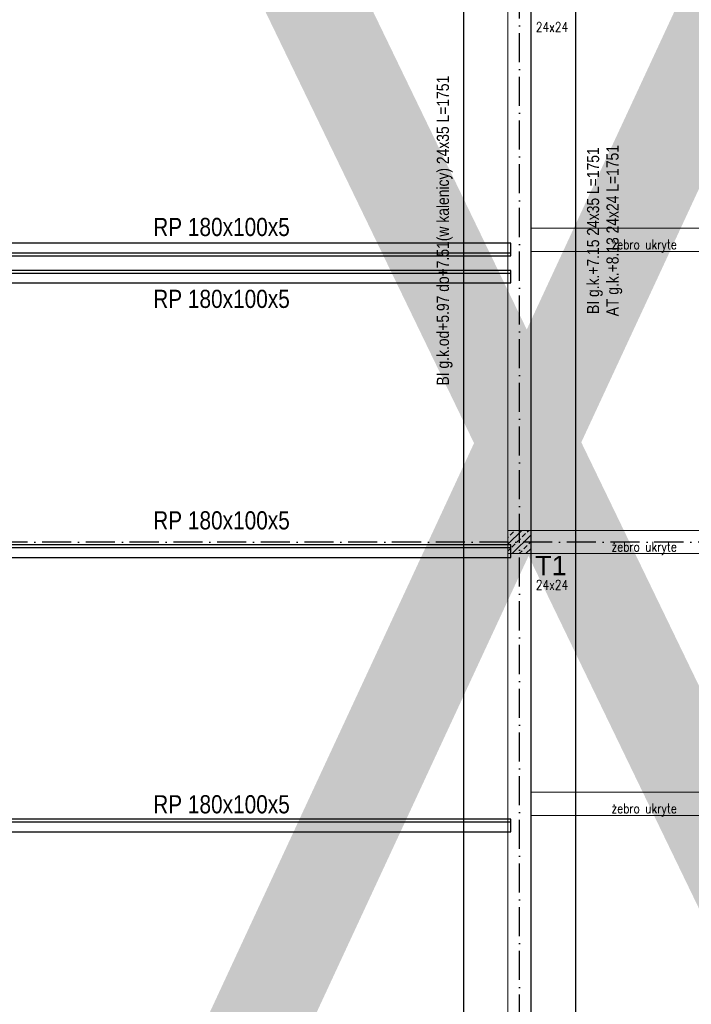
# Model space of a CAD drawing. Header units: millimetres. Extents: x -175722 to -110961, y 52375 to 104640.
# Tile 20 of 146: x -155711 to -155018, y 72102 to 73118. Entities that reach past the tile are written whole.
import ezdxf

# ---------------------------------------------------------------- set-up
doc = ezdxf.new("R2010")
doc.units = ezdxf.units.MM
doc.linetypes.add('ACAD_ISO10W100', pattern=[18, 12, -3, 0, -3])
doc.linetypes.add('Środek', pattern=[31.75, 6.35, -4.7625, 15.875, -4.7625])
doc.layers.add('A_KONSTRUKCJA', color=170, linetype='Continuous', lineweight=30)
for name, color, linetype in [('AS_Balustrady', 53, 'Continuous'), ('AS_Belki', 145, 'Continuous'), ('OSIE', 4, 'ACAD_ISO10W100')]:
    doc.layers.add(name, color=color, linetype=linetype)
doc.styles.add('Arial', font='arial.ttf', dxfattribs={"height": 90})
doc.styles.add('e-cad_1', font='simplex.shx', dxfattribs={"width": 0.8})
doc.styles.add('e-cad_3', font='simplex.shx', dxfattribs={"width": 0.8})
doc.styles.add('Technic', font='technic_.ttf')
doc.dimstyles.new('Architektoniczny200', dxfattribs={"dimscale": 5, "dimtxt": 2.5, "dimasz": 1.5, "dimexe": 1, "dimexo": 2, "dimgap": 0, "dimtad": 0, "dimdec": 1, "dimzin": 9, "dimtxsty": 'Technic', "dimblk": 'Architectural', "dimcen": 1, "dimclrt": 7, "dimaunit": 1, "dimadec": 0, "dimazin": 0, "dimtfac": 1, "dimtdec": 1, "dimtix": 1, "dimtmove": 2, "dimatfit": 3, "dimldrblk": 'DOT', "dimfxl": 0, "dimtvp": 0.769231, "dimtolj": 1, "dimarcsym": 0})

# ---------------------------------------------------------------- blocks, each defined once
blk = doc.blocks.new('d2')
at = {"layer": 'AS_Belki', "linetype": 'Continuous', "ltscale": 0.25}
for p, q in [((-172546.4, 80808.8), (-173128.4, 80808.8)), ((-172546.4, 80798.9), (-172546.4, 80808.8)), ((-173128.4, 80798.9), (-172546.4, 80798.9)), ((-173128.4, 80795.8), (-172546.4, 80795.8)), ((-172546.4, 80795.8), (-172546.4, 80798.9)), ((-172546.4, 80780.7), (-173128.4, 80780.7)), ((-172546.4, 80777.6), (-173128.4, 80777.6)), ((-172546.4, 80777.6), (-172546.4, 80780.7)), ((-172546.4, 80767.8), (-172546.4, 80777.6)), ((-173128.4, 80767.8), (-172546.4, 80767.8)), ((-172546.4, 80497.6), (-173128.4, 80497.6)), ((-172546.4, 80494.5), (-173128.4, 80494.5)), ((-172546.4, 80494.5), (-172546.4, 80497.6)), ((-172546.4, 80484.6), (-172546.4, 80494.5)), ((-173128.4, 80484.6), (-172546.4, 80484.6)), ((-172546.4, 80214.5), (-173128.4, 80214.5)), ((-172546.4, 80211.3), (-173128.4, 80211.3)), ((-172546.4, 80211.3), (-172546.4, 80214.5)), ((-172546.4, 80201.5), (-172546.4, 80211.3)), ((-173128.4, 80201.5), (-172546.4, 80201.5))]:
    blk.add_line(p, q, dxfattribs=at)
blk = doc.blocks.new('Architectural')
blk.add_line((-1, 0), (0, 0))
at = {"color": 7, "linetype": 'ByBlock', "const_width": 0.15}
blk.add_lwpolyline([(-0.5, -0.5), (0.5, 0.5)], dxfattribs=at)
blk = doc.blocks.new('*D36')
at = {"layer": 'AS_Balustrady', "color": 0, "linetype": 'Continuous', "lineweight": -2, "ltscale": 0.25, "transparency": 16777216}
for p, q in [((-155147.1, 73742.8), (-155132.1, 73742.8)), ((-155137.1, 71999.3), (-155137.1, 73735.3)), ((-155147.1, 71991.8), (-155132.1, 71991.8))]:
    blk.add_line(p, q, dxfattribs=at)
at = {"layer": 'Defpoints', "color": 0, "linetype": 'Continuous', "ltscale": 0.25, "transparency": 16777216}
for p in [(-155207.1, 73742.8), (-155137.1, 73742.8), (-155207.1, 71991.8)]:
    blk.add_point(p, dxfattribs=at)
at = {"layer": 'AS_Balustrady', "color": 0, "linetype": 'Continuous', "lineweight": -2, "ltscale": 0.25, "transparency": 16777216, "xscale": 7.5, "yscale": 7.5, "zscale": 7.5}
for p, rotation in [((-155137.1, 73742.8), 90), ((-155137.1, 71991.8), 270)]:
    blk.add_blockref('Architectural', p, dxfattribs=dict(at, rotation=rotation))
at = {"layer": 'AS_Balustrady', "color": 7, "linetype": 'Continuous', "ltscale": 0.25, "transparency": 16777216, "insert": (-155117.4, 72900.8), "char_height": 12.5, "attachment_point": 5, "rotation": 90, "style": 'Technic'}
blk.add_mtext('\\A1;BI g.k.+7.15 24x35 L=1751', dxfattribs=at)
blk = doc.blocks.new('_Dot')
at = {"color": 0, "linetype": 'ByBlock', "lineweight": -2}
blk.add_line((-0.5, 0), (-1, 0), dxfattribs=at)
at = {"color": 0, "linetype": 'ByBlock', "const_width": 0.5}
blk.add_lwpolyline([(-0.25, 0, 1), (0.25, 0, 1)], format="xyb", close=True, dxfattribs=at)
blk = doc.blocks.new('*D159')
at = {"layer": 'AS_Balustrady', "color": 0, "linetype": 'Continuous', "lineweight": -2, "ltscale": 0.25, "transparency": 16777216}
for p, q in [((-155242.6, 73742.9), (-155257.6, 73742.9)), ((-155252.6, 71999.3), (-155252.6, 73735.4)), ((-155242.6, 71991.8), (-155257.6, 71991.8))]:
    blk.add_line(p, q, dxfattribs=at)
at = {"layer": 'Defpoints', "color": 0, "linetype": 'Continuous', "ltscale": 0.25, "transparency": 16777216}
for p in [(-155252.6, 73742.9), (-155182.6, 73742.9), (-155182.6, 71991.8)]:
    blk.add_point(p, dxfattribs=at)
at = {"layer": 'AS_Balustrady', "color": 0, "linetype": 'Continuous', "lineweight": -2, "ltscale": 0.25, "transparency": 16777216, "xscale": 7.5, "yscale": 7.5, "zscale": 7.5}
for p, rotation in [((-155252.6, 73742.9), 90), ((-155252.6, 71991.8), 270)]:
    blk.add_blockref('Architectural', p, dxfattribs=dict(at, rotation=rotation))
at = {"layer": 'AS_Balustrady', "color": 7, "linetype": 'Continuous', "ltscale": 0.25, "transparency": 16777216, "insert": (-155272.3, 72900.8), "char_height": 12.5, "attachment_point": 5, "rotation": 90, "style": 'Technic'}
blk.add_mtext('\\A1;BI g.k.od+5.97 do+7.51(w kalenicy) 24x35 L=1751', dxfattribs=at)

msp = doc.modelspace()

# ---------------------------------------------------------------- hatches: boundary and pattern name
at = {"layer": 'AS_Balustrady', "linetype": 'Continuous', "ltscale": 0.25}
h = msp.add_hatch(dxfattribs=at)
h.set_pattern_fill('ANSI33', color=256, scale=40, style=0)
h.set_pattern_definition([(45, (-166539.794, 93799.666), (-7.071068, 7.071068), []), (45, (-166532.723, 93799.666), (-7.071068, 7.071068), [5, -2.5])])
h.paths.add_polyline_path([(-155207.08858, 72591.50098), (-155183.08858, 72591.50098), (-155183.08858, 72567.50098), (-155207.08858, 72567.50098)])

# ---------------------------------------------------------------- linework, layer by layer
at = {"const_width": 100}
for points in [[(-153159.65197, 77075.05579), (-153159.65197, 67795.39255), (-157259.65197, 68215.05579), (-153208.68539, 76944.37101), (-157309.65197, 77075.05579), (-156771.16506, 68165.05579)], [(-157309.65197, 77075.05579), (-153159.65197, 68487.11271)]]:
    msp.add_lwpolyline(points, dxfattribs=at)
at = {"color": 8}
msp.add_lwpolyline([(-155171.58858, 73718.83432), (-155171.58858, 73742.83432), (-157007.08858, 73742.83432), (-157007.08858, 71991.83432), (-154556.08858, 71991.83432), (-154556.08858, 72141.33432), (-154580.08858, 72141.33432), (-154580.08858, 72015.83432), (-155183.08858, 72015.83432), (-155183.08858, 73381.83432), (-155171.58858, 73381.83432), (-155171.58858, 73405.83432), (-155183.08858, 73405.83432), (-155183.08858, 73718.83432), (-155171.58858, 73718.83432)], dxfattribs=at)
at = {"layer": 'A_KONSTRUKCJA', "color": 1, "const_width": 1}
for points in [[(-154556.08858, 71991.83432), (-155207.08858, 71991.83432), (-155207.08858, 73742.83432), (-154556.08858, 73742.83432)], [(-155207.08858, 72015.83432), (-156983.08858, 72015.83432), (-156983.08858, 73718.83432), (-155207.08858, 73718.83432)]]:
    msp.add_lwpolyline(points, close=True, dxfattribs=at)
at = {"layer": 'AS_Balustrady', "linetype": 'Środek', "const_width": 1}
for points in [[(-155183.08858, 72879.33432), (-154580.08858, 72879.33432), (-154580.08858, 72903.33432), (-155183.08858, 72903.33432)], [(-155183.08858, 72567.50098), (-154580.08858, 72567.50098), (-154580.08858, 72591.50098), (-155183.08858, 72591.50098)], [(-155183.08858, 72297.33432), (-154580.08858, 72297.33432), (-154580.08858, 72321.33432), (-155183.08858, 72321.33432)]]:
    msp.add_lwpolyline(points, close=True, dxfattribs=at)
at = {"layer": 'AS_Balustrady', "linetype": 'Continuous', "ltscale": 0.25, "const_width": 1}
msp.add_lwpolyline([(-155207.08858, 72567.50098), (-155183.08858, 72567.50098), (-155183.08858, 72591.50098), (-155207.08858, 72591.50098)], close=True, dxfattribs=at)
at = {"layer": 'OSIE', "ltscale": 2.5}
for p, q in [((-155195.08858, 71811.83427), (-155195.08858, 73922.83436)), ((-154394.71181, 72579.50098), (-157187.08858, 72579.50098))]:
    msp.add_line(p, q, dxfattribs=at)

# ---------------------------------------------------------------- block references
msp.add_blockref('d2', (17342.3453, -7920.94274))

# ---------------------------------------------------------------- texts
at = {"layer": 'AS_Balustrady', "linetype": 'Continuous', "ltscale": 0.25, "width": 0.8}
for s, style, p in [('24x24', 'e-cad_3', (-155178.18511, 73105.89626)), ('żebro ukryte', 'e-cad_1', (-155100.36647, 72881.54943)), ('żebro ukryte', 'e-cad_1', (-155100.36647, 72569.7161)), ('24x24', 'e-cad_3', (-155178.18511, 72530.22959)), ('żebro ukryte', 'e-cad_1', (-155100.36647, 72299.54943))]:
    msp.add_text(s, height=10, dxfattribs=dict(at, style=style)).set_placement(p)
at = {"layer": 'AS_Balustrady', "color": 7, "style": 'Technic'}
for p in [(-155572.99079, 72895.23807), (-155572.99079, 72821.03692), (-155572.99079, 72592.47141), (-155572.99079, 72299.49111)]:
    msp.add_text('RP 180x100x5', height=18.75, dxfattribs=at).set_placement(p)
at = {"layer": 'AS_Balustrady', "linetype": 'Continuous', "ltscale": 0.25, "style": 'Arial'}
msp.add_text('T1', height=20, dxfattribs=at).set_placement((-155178.9651, 72545.22959))
at = {"layer": 'AS_Balustrady', "color": 7, "linetype": 'Continuous', "ltscale": 0.25, "insert": (-155097.29492, 72900.7729), "char_height": 12.5, "attachment_point": 5, "rotation": 90, "style": 'Technic'}
msp.add_mtext('\\A1;AT g.k.+8.13 24x24 L=1751', dxfattribs=at)

# ---------------------------------------------------------------- dimensions: what is measured, and where the dimension line sits
at = {"layer": 'AS_Balustrady', "linetype": 'Continuous', "ltscale": 0.25}
for base, p1, p2, text, picture, middle in [((-155252.58858, 73742.85985), (-155182.58815, 71991.84709), (-155182.58858, 73742.85985), 'BI g.k.od+5.97 do+7.51(w kalenicy) 24x35 L=<>', '*D159', (-155272.31291, 72900.78567)), ((-155137.09532, 73742.84709), (-155207.09575, 71991.83432), (-155207.09532, 73742.84709), 'BI g.k.+7.15 24x35 L=<>', '*D36', (-155117.37099, 72900.7729))]:
    dim = msp.add_linear_dim(base=base, p1=p1, p2=p2, angle=270, text=text, dimstyle='Architektoniczny200', dxfattribs=at)
    dim.commit()
    dim.dimension.update_dxf_attribs({"geometry": picture, "text_midpoint": middle, "dimtype": 160})

doc.saveas('drawing.dxf')
